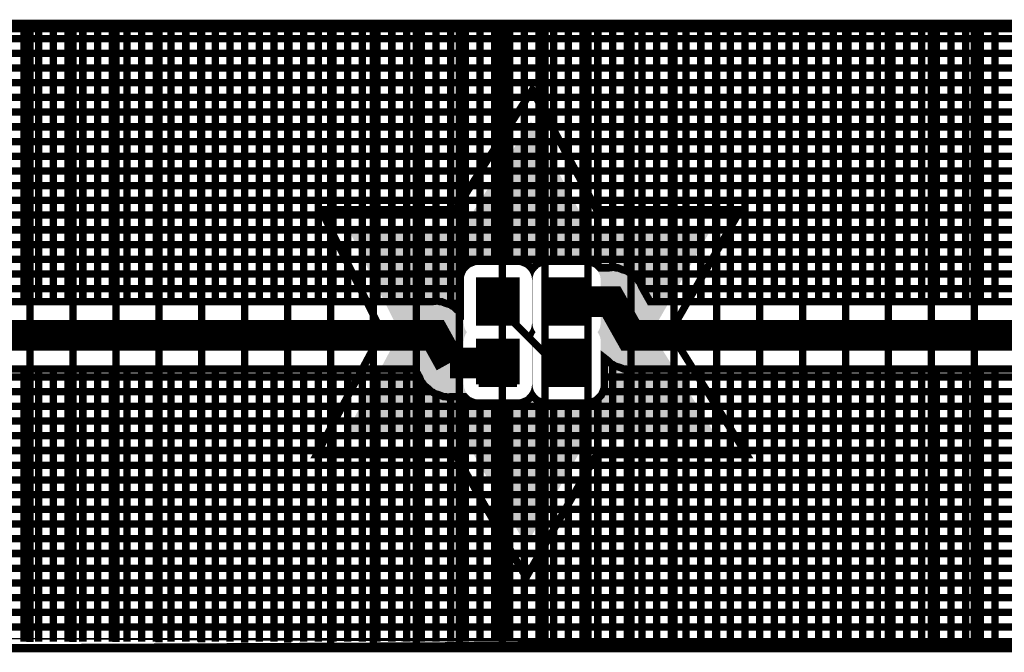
# Model space of a CAD drawing. Extents: x 0.4 to 16.2, y 0.4 to 3.5.
# Tile 16 of 29: x 8.8 to 10.4, y 0.4 to 1.4. Entities that reach past the tile are written whole.
import ezdxf

# ---------------------------------------------------------------- set-up
doc = ezdxf.new("R2010")
doc.units = 0
doc.layers.get('0').update_dxf_attribs({"linetype": 'CONTINUOUS'})
for name, color, linetype in [('2IN618_CMP', 7, 'CONTINUOUS'), ('2IN618_SOL', 4, 'CONTINUOUS'), ('2IN618_STC', 3, 'CONTINUOUS'), ('LAYER_6', 5, 'CONTINUOUS')]:
    doc.layers.add(name, color=color, linetype=linetype)

# ---------------------------------------------------------------- blocks, each defined once
blk = doc.blocks.new('RECTANGLE_1')
blk.add_solid([(0.0315, 0.0355), (0.0315, -0.0355), (-0.0315, 0.0355), (-0.0315, -0.0355)])

msp = doc.modelspace()

# ---------------------------------------------------------------- linework, layer by layer
at = {"layer": '2IN618_CMP'}
for points, const_width in [([(8.2883, 1.4212), (10.9063, 1.4212)], 0.012), ([(8.7683, 0.9762), (8.7683, 1.4212)], 0.012), ([(8.7923, 1.4212), (8.7923, 0.9762)], 0.012), ([(8.8163, 0.9762), (8.8163, 1.4212)], 0.012), ([(8.8403, 1.4212), (8.8403, 0.9762)], 0.012), ([(8.8643, 0.9762), (8.8643, 1.4212)], 0.012), ([(8.8883, 1.4212), (8.8883, 0.9762)], 0.012), ([(8.9123, 0.9762), (8.9123, 1.4212)], 0.012), ([(8.9363, 1.4212), (8.9363, 0.9762)], 0.012), ([(8.9603, 0.9762), (8.9603, 1.4212)], 0.012), ([(8.9843, 1.4212), (8.9843, 0.9762)], 0.012), ([(9.0083, 0.9762), (9.0083, 1.4212)], 0.012), ([(9.0323, 1.4212), (9.0323, 0.9762)], 0.012), ([(9.0563, 0.9762), (9.0563, 1.4212)], 0.012), ([(9.0803, 1.4212), (9.0803, 0.9762)], 0.012), ([(9.1043, 0.9762), (9.1043, 1.4212)], 0.012), ([(9.1283, 1.4212), (9.1283, 0.9762)], 0.012), ([(9.1523, 0.9762), (9.1523, 1.4212)], 0.012), ([(9.1763, 1.4212), (9.1763, 0.9762)], 0.012), ([(9.2003, 0.9762), (9.2003, 1.4212)], 0.012), ([(9.2243, 1.4212), (9.2243, 0.9762)], 0.012), ([(9.2483, 0.9762), (9.2483, 1.4212)], 0.012), ([(9.2723, 1.4212), (9.2723, 0.9762)], 0.012), ([(9.2963, 0.9762), (9.2963, 1.4212)], 0.012), ([(9.3203, 1.4212), (9.3203, 0.9762)], 0.012), ([(9.3443, 0.9762), (9.3443, 1.4212)], 0.012), ([(9.3683, 1.4212), (9.3683, 0.9762)], 0.012), ([(9.3923, 0.9762), (9.3923, 1.4212)], 0.012), ([(9.4163, 1.4212), (9.4163, 0.9762)], 0.012), ([(9.4403, 0.9768), (9.4403, 1.4212)], 0.012), ([(9.4643, 0.9707), (9.4643, 1.4212)], 0.012), ([(9.4883, 1.4212), (9.4883, 1.0326)], 0.012), ([(9.5123, 1.4212), (9.5123, 1.0417)], 0.012), ([(9.5363, 1.0417), (9.5363, 1.4212)], 0.012), ([(9.5603, 1.4212), (9.5603, 1.0417)], 0.012), ([(9.5843, 1.0394), (9.5843, 1.4212)], 0.012), ([(9.6083, 1.4212), (9.6083, 1.0385)], 0.012), ([(9.6323, 1.0417), (9.6323, 1.4212)], 0.012), ([(9.6563, 1.4212), (9.6563, 1.0417)], 0.012), ([(9.6803, 1.0417), (9.6803, 1.4212)], 0.012), ([(9.7043, 1.4212), (9.7043, 1.0346)], 0.012), ([(9.7283, 1.0318), (9.7283, 1.4212)], 0.012), ([(9.7523, 1.0257), (9.7523, 1.4212)], 0.012), ([(9.7763, 1.4212), (9.7763, 0.9995)], 0.012), ([(9.8003, 1.4212), (9.8003, 0.9762)], 0.012), ([(9.8243, 0.9762), (9.8243, 1.4212)], 0.012), ([(9.8483, 1.4212), (9.8483, 0.9762)], 0.012), ([(9.8723, 0.9762), (9.8723, 1.4212)], 0.012), ([(9.8963, 1.4212), (9.8963, 0.9762)], 0.012), ([(9.9203, 0.9762), (9.9203, 1.4212)], 0.012), ([(9.9443, 1.4212), (9.9443, 0.9762)], 0.012), ([(9.9683, 0.9762), (9.9683, 1.4212)], 0.012), ([(9.9923, 1.4212), (9.9923, 0.9762)], 0.012), ([(10.0163, 0.9762), (10.0163, 1.4212)], 0.012), ([(10.0403, 1.4212), (10.0403, 0.9762)], 0.012), ([(10.0643, 0.9762), (10.0643, 1.4212)], 0.012), ([(10.0883, 1.4212), (10.0883, 0.9762)], 0.012), ([(10.1123, 0.9762), (10.1123, 1.4212)], 0.012), ([(10.1363, 1.4212), (10.1363, 0.9762)], 0.012), ([(10.1603, 0.9762), (10.1603, 1.4212)], 0.012), ([(10.1843, 1.4212), (10.1843, 0.9762)], 0.012), ([(10.2083, 0.9762), (10.2083, 1.4212)], 0.012), ([(10.2323, 1.4212), (10.2323, 0.9762)], 0.012), ([(10.2563, 0.9762), (10.2563, 1.4212)], 0.012), ([(10.2803, 1.4212), (10.2803, 0.9762)], 0.012), ([(10.3043, 0.9762), (10.3043, 1.4212)], 0.012), ([(10.3283, 1.4212), (10.3283, 0.9762)], 0.012), ([(10.3523, 0.9762), (10.3523, 1.4212)], 0.012), ([(8.2883, 1.4052), (10.9063, 1.4052)], 0.012), ([(8.2883, 1.3812), (10.9063, 1.3812)], 0.012), ([(10.9063, 1.3572), (8.2883, 1.3572)], 0.012), ([(8.2883, 1.3332), (10.9063, 1.3332)], 0.012), ([(10.9063, 1.3092), (8.2883, 1.3092)], 0.012), ([(8.2883, 1.2852), (10.9063, 1.2852)], 0.012), ([(10.9063, 1.2612), (8.2883, 1.2612)], 0.012), ([(8.2883, 1.2372), (10.9063, 1.2372)], 0.012), ([(10.9063, 1.2132), (8.2883, 1.2132)], 0.012), ([(8.2883, 1.1892), (10.9063, 1.1892)], 0.012), ([(10.9063, 1.1652), (8.2883, 1.1652)], 0.012), ([(8.2883, 1.1412), (10.9063, 1.1412)], 0.012), ([(10.9063, 1.1172), (8.2883, 1.1172)], 0.012), ([(8.2883, 1.0932), (10.9063, 1.0932)], 0.012), ([(10.9063, 1.0692), (8.2883, 1.0692)], 0.012), ([(8.2883, 1.0452), (10.9063, 1.0452)], 0.012), ([(10.8264, 0.9762), (9.7894, 0.9762), (9.7758, 1.0003), (9.7729, 1.0073), (9.7705, 1.0097), (9.7688, 1.0127), (9.7628, 1.0174), (9.7574, 1.0228), (9.7543, 1.0241), (9.7516, 1.0262), (9.7442, 1.0282), (9.7372, 1.0312), (9.7338, 1.0312), (9.7305, 1.0321), (9.7229, 1.0312), (9.7077, 1.0312), (9.7017, 1.0371), (9.6907, 1.0417), (9.6158, 1.0417), (9.6048, 1.0371), (9.5973, 1.0296), (9.5898, 1.0371), (9.5787, 1.0417), (9.5038, 1.0417), (9.4928, 1.0371), (9.4844, 1.0286), (9.4798, 1.0176), (9.4798, 0.9584), (9.4749, 0.9623), (9.4694, 0.9678), (9.4664, 0.969), (9.4639, 0.971), (9.4564, 0.9732)], 0.012), ([(9.4813, 1.0212), (8.2883, 1.0212)], 0.012), ([(10.9063, 1.0212), (9.759, 1.0212)], 0.012), ([(8.2883, 0.9972), (9.4798, 0.9972)], 0.012), ([(10.8563, 0.9212), (9.7573, 0.9212), (9.7263, 0.9762), (9.6533, 0.9762)], 0.05), ([(9.7776, 0.9972), (10.9063, 0.9972)], 0.012), ([(9.4798, 0.9732), (9.4564, 0.9732), (9.4492, 0.9762), (9.446, 0.9762), (9.4429, 0.9771), (9.4351, 0.9762), (8.3681, 0.9762)], 0.012), ([(9.6533, 0.8762), (9.6383, 0.8712), (9.5383, 0.9712), (9.5413, 0.9762)], 0.012), ([(9.4633, 0.8762), (9.4383, 0.9212), (8.3383, 0.9212), (8.3383, 0.9172)], 0.05), ([(9.4633, 0.8762), (9.5413, 0.8762)], 0.05), ([(8.3681, 0.8662), (9.4059, 0.8662), (9.4137, 0.8522), (9.4166, 0.845), (9.4189, 0.8427), (9.4205, 0.8399), (9.4266, 0.835), (9.4321, 0.8295), (9.4351, 0.8283), (9.4376, 0.8263), (9.4451, 0.8241), (9.4523, 0.8212), (9.4556, 0.8212), (9.4587, 0.8203), (9.4664, 0.8212), (9.4869, 0.8212), (9.4928, 0.8152), (9.5038, 0.8107), (9.5787, 0.8107), (9.5898, 0.8152), (9.5973, 0.8227), (9.6048, 0.8152), (9.6158, 0.8107), (9.6907, 0.8107), (9.7017, 0.8152), (9.7102, 0.8237), (9.7147, 0.8347), (9.7147, 0.8846), (9.7207, 0.8799), (9.7261, 0.8745), (9.7293, 0.8732), (9.7319, 0.8711), (9.7393, 0.8691), (9.7463, 0.8662), (9.7497, 0.8662), (9.753, 0.8652), (9.7606, 0.8662), (10.8264, 0.8662)], 0.012), ([(8.7683, 0.4212), (8.7683, 0.8662)], 0.012), ([(8.7923, 0.8662), (8.7923, 0.4212)], 0.012), ([(8.8163, 0.4212), (8.8163, 0.8662)], 0.012), ([(8.8403, 0.8662), (8.8403, 0.4212)], 0.012), ([(8.8643, 0.4212), (8.8643, 0.8662)], 0.012), ([(8.8883, 0.8662), (8.8883, 0.4212)], 0.012), ([(8.9123, 0.4212), (8.9123, 0.8662)], 0.012), ([(8.9363, 0.8662), (8.9363, 0.4212)], 0.012), ([(8.9603, 0.4212), (8.9603, 0.8662)], 0.012), ([(8.9843, 0.8662), (8.9843, 0.4212)], 0.012), ([(9.0083, 0.4212), (9.0083, 0.8662)], 0.012), ([(9.0323, 0.8662), (9.0323, 0.4212)], 0.012), ([(9.0563, 0.4212), (9.0563, 0.8662)], 0.012), ([(9.0803, 0.8662), (9.0803, 0.4212)], 0.012), ([(9.1043, 0.4212), (9.1043, 0.8662)], 0.012), ([(9.1283, 0.8662), (9.1283, 0.4212)], 0.012), ([(9.1523, 0.4212), (9.1523, 0.8662)], 0.012), ([(9.1763, 0.8662), (9.1763, 0.4212)], 0.012), ([(9.2003, 0.4212), (9.2003, 0.8662)], 0.012), ([(9.2243, 0.8662), (9.2243, 0.4212)], 0.012), ([(9.2483, 0.4212), (9.2483, 0.8662)], 0.012), ([(9.2723, 0.8662), (9.2723, 0.4212)], 0.012), ([(9.2963, 0.4212), (9.2963, 0.8662)], 0.012), ([(9.3203, 0.8662), (9.3203, 0.4212)], 0.012), ([(9.3443, 0.4212), (9.3443, 0.8662)], 0.012), ([(9.3683, 0.8662), (9.3683, 0.4212)], 0.012), ([(9.3923, 0.8662), (9.3923, 0.4212)], 0.012), ([(9.7147, 0.8772), (9.7235, 0.8772)], 0.012), ([(9.7283, 0.8736), (9.7283, 0.4212)], 0.012), ([(9.7523, 0.4212), (9.7523, 0.8655)], 0.012), ([(9.7763, 0.8662), (9.7763, 0.4212)], 0.012), ([(9.8003, 0.4212), (9.8003, 0.8662)], 0.012), ([(9.8243, 0.8662), (9.8243, 0.4212)], 0.012), ([(9.8483, 0.4212), (9.8483, 0.8662)], 0.012), ([(9.8723, 0.8662), (9.8723, 0.4212)], 0.012), ([(9.8963, 0.4212), (9.8963, 0.8662)], 0.012), ([(9.9203, 0.8662), (9.9203, 0.4212)], 0.012), ([(9.9443, 0.4212), (9.9443, 0.8662)], 0.012), ([(9.9683, 0.8662), (9.9683, 0.4212)], 0.012), ([(9.9923, 0.4212), (9.9923, 0.8662)], 0.012), ([(10.0163, 0.8662), (10.0163, 0.4212)], 0.012), ([(10.0403, 0.4212), (10.0403, 0.8662)], 0.012), ([(10.0643, 0.8662), (10.0643, 0.4212)], 0.012), ([(10.0883, 0.4212), (10.0883, 0.8662)], 0.012), ([(10.1123, 0.8662), (10.1123, 0.4212)], 0.012), ([(10.1363, 0.4212), (10.1363, 0.8662)], 0.012), ([(10.1603, 0.8662), (10.1603, 0.4212)], 0.012), ([(10.1843, 0.4212), (10.1843, 0.8662)], 0.012), ([(10.2083, 0.8662), (10.2083, 0.4212)], 0.012), ([(10.2323, 0.4212), (10.2323, 0.8662)], 0.012), ([(10.2563, 0.8662), (10.2563, 0.4212)], 0.012), ([(10.2803, 0.4212), (10.2803, 0.8662)], 0.012), ([(10.3043, 0.8662), (10.3043, 0.4212)], 0.012), ([(10.3283, 0.4212), (10.3283, 0.8662)], 0.012), ([(10.3523, 0.8662), (10.3523, 0.4212)], 0.012), ([(9.4131, 0.8532), (8.2883, 0.8532)], 0.012), ([(9.4163, 0.4212), (9.4163, 0.8459)], 0.012), ([(10.9063, 0.8532), (9.7147, 0.8532)], 0.012), ([(9.433, 0.8292), (8.2883, 0.8292)], 0.012), ([(9.7124, 0.8292), (10.9063, 0.8292)], 0.012), ([(9.4403, 0.4212), (9.4403, 0.8255)], 0.012), ([(9.4643, 0.4212), (9.4643, 0.8209)], 0.012), ([(9.4883, 0.8198), (9.4883, 0.4212)], 0.012), ([(9.6083, 0.4212), (9.6083, 0.8138)], 0.012), ([(9.7043, 0.4212), (9.7043, 0.8178)], 0.012), ([(8.2883, 0.8052), (10.9063, 0.8052)], 0.012), ([(9.5123, 0.4212), (9.5123, 0.8107)], 0.012), ([(9.5363, 0.8107), (9.5363, 0.4212)], 0.012), ([(9.5603, 0.4212), (9.5603, 0.8107)], 0.012), ([(9.5843, 0.813), (9.5843, 0.4212)], 0.012), ([(9.6323, 0.8107), (9.6323, 0.4212)], 0.012), ([(9.6563, 0.4212), (9.6563, 0.8107)], 0.012), ([(9.6803, 0.8107), (9.6803, 0.4212)], 0.012), ([(10.9063, 0.7812), (8.2883, 0.7812)], 0.012), ([(8.2883, 0.7572), (10.9063, 0.7572)], 0.012), ([(10.9063, 0.7332), (8.2883, 0.7332)], 0.012), ([(8.2883, 0.7092), (10.9063, 0.7092)], 0.012), ([(10.9063, 0.6852), (8.2883, 0.6852)], 0.012), ([(8.2883, 0.6612), (10.9063, 0.6612)], 0.012), ([(10.9063, 0.6372), (8.2883, 0.6372)], 0.012), ([(8.2883, 0.6132), (10.9063, 0.6132)], 0.012), ([(10.9063, 0.5892), (8.2883, 0.5892)], 0.012), ([(8.2883, 0.5652), (10.9063, 0.5652)], 0.012), ([(10.9063, 0.5412), (8.2883, 0.5412)], 0.012), ([(8.2883, 0.5172), (10.9063, 0.5172)], 0.012), ([(10.9063, 0.4932), (8.2883, 0.4932)], 0.012), ([(8.2883, 0.4692), (10.9063, 0.4692)], 0.012), ([(10.9063, 0.4452), (8.2883, 0.4452)], 0.012), ([(8.2883, 0.4212), (10.9063, 0.4212), (8.2883, 0.4212)], 0.012)]:
    msp.add_lwpolyline(points, dxfattribs=dict(at, const_width=const_width))
at = {"layer": '2IN618_SOL', "const_width": 0.012}
for points in [[(8.7783, 1.421), (8.7783, 0.421)], [(8.8483, 0.4208), (8.8483, 1.4208)], [(8.9183, 1.4206), (8.9183, 0.4206)], [(8.9883, 0.4204), (8.9883, 1.4204)], [(9.0583, 1.4202), (9.0583, 0.4202)], [(9.1283, 0.42), (9.1283, 1.42)], [(9.1983, 1.4198), (9.1983, 0.4198)], [(9.2683, 0.4196), (9.2683, 1.4196)], [(9.3383, 1.4194), (9.3383, 0.4194)], [(9.4083, 0.4192), (9.4083, 1.4192)], [(9.4783, 1.419), (9.4783, 0.419)], [(9.5483, 0.4188), (9.5483, 1.4188)], [(9.6183, 1.4185), (9.6183, 0.4185)], [(9.6883, 0.4183), (9.6883, 1.4183)], [(9.7583, 1.4181), (9.7583, 0.4181)], [(9.8283, 0.4179), (9.8283, 1.4179)], [(9.8983, 1.4177), (9.8983, 0.4177)], [(9.9683, 0.4175), (9.9683, 1.4175)], [(10.0383, 1.4173), (10.0383, 0.4173)], [(10.1083, 0.4171), (10.1083, 1.4171)], [(10.1783, 1.4169), (10.1783, 0.4169)], [(10.2483, 0.4167), (10.2483, 1.4167)], [(10.3183, 1.4165), (10.3183, 0.4165)]]:
    msp.add_lwpolyline(points, dxfattribs=at)
at = {"layer": '2IN618_STC'}
for points, const_width in [([(9.2453, 0.7262), (9.3523, 0.9262), (9.2523, 1.1262), (9.4723, 1.1262), (9.5973, 1.3212), (9.7023, 1.1262), (9.9373, 1.1262), (9.8223, 0.9262), (9.9473, 0.7262), (9.7023, 0.7262), (9.5873, 0.5262), (9.4723, 0.7262), (9.2453, 0.7262)], 0.012), ([(9.5726, 0.9409), (9.51, 0.9409), (9.51, 1.0115), (9.5726, 1.0115), (9.5726, 0.9409)], 0.0085), ([(9.51, 1.0081), (9.5726, 1.0081)], 0.0085), ([(9.6846, 0.9409), (9.622, 0.9409), (9.622, 1.0115), (9.6846, 1.0115), (9.6846, 0.9409)], 0.0085), ([(9.622, 1.0081), (9.6846, 1.0081)], 0.0085), ([(9.5726, 0.9997), (9.51, 0.9997)], 0.0085), ([(9.6846, 0.9997), (9.622, 0.9997)], 0.0085), ([(9.51, 0.9913), (9.5726, 0.9913)], 0.0085), ([(9.5726, 0.9829), (9.51, 0.9829)], 0.0085), ([(9.622, 0.9913), (9.6846, 0.9913)], 0.0085), ([(9.6846, 0.9829), (9.622, 0.9829)], 0.0085), ([(9.51, 0.9745), (9.5726, 0.9745)], 0.0085), ([(9.5726, 0.9661), (9.51, 0.9661)], 0.0085), ([(9.622, 0.9745), (9.6846, 0.9745)], 0.0085), ([(9.6846, 0.9661), (9.622, 0.9661)], 0.0085), ([(9.51, 0.9577), (9.5726, 0.9577)], 0.0085), ([(9.5726, 0.9493), (9.51, 0.9493)], 0.0085), ([(9.622, 0.9577), (9.6846, 0.9577)], 0.0085), ([(9.6846, 0.9493), (9.622, 0.9493)], 0.0085), ([(9.51, 0.8409), (9.51, 0.9115), (9.5726, 0.9115), (9.5726, 0.8409)], 0.0085), ([(9.622, 0.8409), (9.622, 0.9115), (9.6846, 0.9115), (9.6846, 0.8409)], 0.0085), ([(9.51, 0.9081), (9.5726, 0.9081)], 0.0085), ([(9.5726, 0.8997), (9.51, 0.8997)], 0.0085), ([(9.622, 0.9081), (9.6846, 0.9081)], 0.0085), ([(9.6846, 0.8997), (9.622, 0.8997)], 0.0085), ([(9.51, 0.8913), (9.5726, 0.8913)], 0.0085), ([(9.5726, 0.8829), (9.51, 0.8829)], 0.0085), ([(9.622, 0.8913), (9.6846, 0.8913)], 0.0085), ([(9.6846, 0.8829), (9.622, 0.8829)], 0.0085), ([(9.51, 0.8745), (9.5726, 0.8745)], 0.0085), ([(9.5726, 0.8661), (9.51, 0.8661)], 0.0085), ([(9.622, 0.8745), (9.6846, 0.8745)], 0.0085), ([(9.6846, 0.8661), (9.622, 0.8661)], 0.0085), ([(9.51, 0.8577), (9.5726, 0.8577)], 0.0085), ([(9.5726, 0.8493), (9.51, 0.8493)], 0.0085), ([(9.622, 0.8577), (9.6846, 0.8577)], 0.0085), ([(9.6846, 0.8493), (9.622, 0.8493)], 0.0085), ([(9.51, 0.8409), (9.5726, 0.8409)], 0.0085), ([(9.622, 0.8409), (9.6846, 0.8409)], 0.0085)]:
    msp.add_lwpolyline(points, dxfattribs=dict(at, const_width=const_width))
for points in [[(9.4953, 1.1139), (9.5954, 1.27), (9.6794, 1.1139), (9.5954, 1.27)], [(9.4892, 1.1066), (9.4942, 1.1122), (9.6852, 1.1066), (9.6808, 1.1122)], [(9.4942, 1.1122), (9.4953, 1.1139), (9.6808, 1.1122), (9.6794, 1.1139)], [(9.3266, 1.0357), (9.2944, 1.1002), (9.8553, 1.0357), (9.8924, 1.1002)], [(9.4723, 1.1002), (9.4808, 1.1016), (9.7023, 1.1002), (9.6944, 1.1016)], [(9.4808, 1.1016), (9.4812, 1.1019), (9.6944, 1.1016), (9.6932, 1.1019)], [(9.4812, 1.1019), (9.4884, 1.1058), (9.6932, 1.1019), (9.6866, 1.1058)], [(9.4884, 1.1058), (9.4892, 1.1066), (9.6866, 1.1058), (9.6852, 1.1066)], [(9.3267, 1.0356), (9.3266, 1.0357), (9.5069, 1.0356), (9.51, 1.0357)], [(9.327, 1.035), (9.3267, 1.0356), (9.5038, 1.035), (9.5069, 1.0356)], [(9.3275, 1.034), (9.327, 1.035), (9.5009, 1.034), (9.5038, 1.035)], [(9.3282, 1.0326), (9.3275, 1.034), (9.4981, 1.0326), (9.5009, 1.034)], [(9.329, 1.0309), (9.3282, 1.0326), (9.4955, 1.0309), (9.4981, 1.0326)], [(9.33, 1.0289), (9.329, 1.0309), (9.4931, 1.0289), (9.4955, 1.0309)], [(9.3312, 1.0266), (9.33, 1.0289), (9.491, 1.0266), (9.4931, 1.0289)], [(9.5733, 1.0357), (9.5726, 1.0357), (9.6218, 1.0357), (9.622, 1.0357)], [(9.5753, 1.0356), (9.5733, 1.0357), (9.6189, 1.0356), (9.6218, 1.0357)], [(9.5764, 1.0354), (9.5753, 1.0356), (9.6184, 1.0354), (9.6189, 1.0356)], [(9.5786, 1.035), (9.5764, 1.0354), (9.6158, 1.035), (9.6184, 1.0354)], [(9.5794, 1.0348), (9.5786, 1.035), (9.6153, 1.0348), (9.6158, 1.035)], [(9.5816, 1.034), (9.5794, 1.0348), (9.6129, 1.034), (9.6153, 1.0348)], [(9.5824, 1.0337), (9.5816, 1.034), (9.6123, 1.0337), (9.6129, 1.034)], [(9.5844, 1.0326), (9.5824, 1.0337), (9.6101, 1.0326), (9.6123, 1.0337)], [(9.5851, 1.0323), (9.5844, 1.0326), (9.6095, 1.0323), (9.6101, 1.0326)], [(9.5871, 1.0309), (9.5851, 1.0323), (9.6075, 1.0309), (9.6095, 1.0323)], [(9.5877, 1.0305), (9.5871, 1.0309), (9.607, 1.0305), (9.6075, 1.0309)], [(9.5894, 1.0289), (9.5877, 1.0305), (9.6051, 1.0289), (9.607, 1.0305)], [(9.59, 1.0284), (9.5894, 1.0289), (9.6047, 1.0284), (9.6051, 1.0289)], [(9.5915, 1.0266), (9.59, 1.0284), (9.603, 1.0266), (9.6047, 1.0284)], [(9.6884, 1.0354), (9.6853, 1.0357), (9.8551, 1.0354), (9.8553, 1.0357)], [(9.6914, 1.0348), (9.6884, 1.0354), (9.8547, 1.0348), (9.8551, 1.0354)], [(9.6944, 1.0337), (9.6914, 1.0348), (9.8541, 1.0337), (9.8547, 1.0348)], [(9.6971, 1.0323), (9.6944, 1.0337), (9.8533, 1.0323), (9.8541, 1.0337)], [(9.6997, 1.0305), (9.6971, 1.0323), (9.8523, 1.0305), (9.8533, 1.0323)], [(9.702, 1.0284), (9.6997, 1.0305), (9.8511, 1.0284), (9.8523, 1.0305)], [(9.704, 1.026), (9.702, 1.0284), (9.8497, 1.026), (9.8511, 1.0284)], [(9.3325, 1.024), (9.3312, 1.0266), (9.4892, 1.024), (9.491, 1.0266)], [(9.3338, 1.0213), (9.3325, 1.024), (9.4878, 1.0213), (9.4892, 1.024)], [(9.3353, 1.0183), (9.3338, 1.0213), (9.4867, 1.0183), (9.4878, 1.0213)], [(9.3368, 1.0153), (9.3353, 1.0183), (9.4861, 1.0153), (9.4867, 1.0183)], [(9.3384, 1.0122), (9.3368, 1.0153), (9.4858, 1.0122), (9.4861, 1.0153)], [(9.3387, 1.0115), (9.3384, 1.0122), (9.4857, 1.0115), (9.4858, 1.0122)], [(9.592, 1.026), (9.5915, 1.0266), (9.6026, 1.026), (9.603, 1.0266)], [(9.5933, 1.024), (9.592, 1.026), (9.6012, 1.024), (9.6026, 1.026)], [(9.5937, 1.0234), (9.5933, 1.024), (9.6009, 1.0234), (9.6012, 1.024)], [(9.5948, 1.0213), (9.5937, 1.0234), (9.5998, 1.0213), (9.6009, 1.0234)], [(9.5951, 1.0206), (9.5948, 1.0213), (9.5996, 1.0206), (9.5998, 1.0213)], [(9.5958, 1.0183), (9.5951, 1.0206), (9.5987, 1.0183), (9.5996, 1.0206)], [(9.5961, 1.0177), (9.5958, 1.0183), (9.5986, 1.0177), (9.5987, 1.0183)], [(9.5965, 1.0153), (9.5961, 1.0177), (9.5981, 1.0153), (9.5986, 1.0177)], [(9.5967, 1.0146), (9.5965, 1.0153), (9.598, 1.0146), (9.5981, 1.0153)], [(9.5968, 1.0122), (9.5967, 1.0146), (9.5978, 1.0122), (9.598, 1.0146)], [(9.5968, 1.0115), (9.5968, 1.0122), (9.5977, 1.0115), (9.5978, 1.0122)], [(9.7057, 1.0234), (9.704, 1.026), (9.8482, 1.0234), (9.8497, 1.026)], [(9.7071, 1.0206), (9.7057, 1.0234), (9.8466, 1.0206), (9.8482, 1.0234)], [(9.7081, 1.0177), (9.7071, 1.0206), (9.8449, 1.0177), (9.8466, 1.0206)], [(9.7087, 1.0146), (9.7081, 1.0177), (9.8431, 1.0146), (9.8449, 1.0177)], [(9.7088, 1.0115), (9.7087, 1.0146), (9.8414, 1.0115), (9.8431, 1.0146)], [(9.374, 0.9409), (9.3387, 1.0115), (9.4857, 0.9409), (9.4857, 1.0115)], [(9.5968, 1.0081), (9.5968, 1.0115), (9.5977, 1.0081), (9.5977, 1.0115)], [(9.5968, 0.9997), (9.5968, 1.0081), (9.5977, 0.9997), (9.5977, 1.0081)], [(9.5968, 0.9913), (9.5968, 0.9997), (9.5977, 0.9913), (9.5977, 0.9997)], [(9.7088, 1.0081), (9.7088, 1.0115), (9.8394, 1.0081), (9.8413, 1.0115)], [(9.7088, 1.0115), (9.7088, 1.0115), (9.8413, 1.0115), (9.8414, 1.0115)], [(9.7088, 0.9997), (9.7088, 1.0081), (9.8346, 0.9997), (9.8394, 1.0081)], [(9.7088, 0.9913), (9.7088, 0.9997), (9.8297, 0.9913), (9.8346, 0.9997)], [(9.5968, 0.9829), (9.5968, 0.9913), (9.5977, 0.9829), (9.5977, 0.9913)], [(9.5968, 0.9745), (9.5968, 0.9829), (9.5977, 0.9745), (9.5977, 0.9829)], [(9.7088, 0.9829), (9.7088, 0.9913), (9.8249, 0.9829), (9.8297, 0.9913)], [(9.7088, 0.9745), (9.7088, 0.9829), (9.8201, 0.9745), (9.8249, 0.9829)], [(9.5968, 0.9661), (9.5968, 0.9745), (9.5977, 0.9661), (9.5977, 0.9745)], [(9.5968, 0.9577), (9.5968, 0.9661), (9.5977, 0.9577), (9.5977, 0.9661)], [(9.7088, 0.9661), (9.7088, 0.9745), (9.8153, 0.9661), (9.8201, 0.9745)], [(9.7088, 0.9577), (9.7088, 0.9661), (9.8104, 0.9577), (9.8152, 0.9661)], [(9.7088, 0.9661), (9.7088, 0.9661), (9.8152, 0.9661), (9.8153, 0.9661)], [(9.5968, 0.9493), (9.5968, 0.9577), (9.5977, 0.9493), (9.5977, 0.9577)], [(9.5968, 0.9409), (9.5968, 0.9493), (9.5977, 0.9409), (9.5977, 0.9493)], [(9.7088, 0.9493), (9.7088, 0.9577), (9.8056, 0.9493), (9.8104, 0.9577)], [(9.7088, 0.9409), (9.7088, 0.9493), (9.8008, 0.9409), (9.8056, 0.9493)], [(9.3756, 0.9378), (9.374, 0.9409), (9.4859, 0.9378), (9.4857, 0.9409)], [(9.3765, 0.9347), (9.3756, 0.9378), (9.4865, 0.9347), (9.4859, 0.9378)], [(9.3775, 0.9318), (9.3765, 0.9347), (9.4875, 0.9318), (9.4865, 0.9347)], [(9.378, 0.93), (9.3775, 0.9318), (9.4884, 0.93), (9.4875, 0.9318)], [(9.5937, 0.929), (9.595, 0.9316), (9.6009, 0.929), (9.5996, 0.9316)], [(9.595, 0.9316), (9.5951, 0.9318), (9.5996, 0.9316), (9.5995, 0.9318)], [(9.5951, 0.9318), (9.596, 0.9345), (9.5995, 0.9318), (9.5986, 0.9345)], [(9.596, 0.9347), (9.5966, 0.9376), (9.5985, 0.9347), (9.598, 0.9376)], [(9.596, 0.9345), (9.596, 0.9347), (9.5986, 0.9345), (9.5985, 0.9347)], [(9.5966, 0.9378), (9.5968, 0.9409), (9.5979, 0.9378), (9.5977, 0.9409)], [(9.5966, 0.9376), (9.5966, 0.9378), (9.598, 0.9376), (9.5979, 0.9378)], [(9.7064, 0.9304), (9.707, 0.9316), (9.7966, 0.9304), (9.7971, 0.9316)], [(9.707, 0.9316), (9.708, 0.9345), (9.7971, 0.9316), (9.7981, 0.9345)], [(9.708, 0.9345), (9.7086, 0.9376), (9.7981, 0.9345), (9.7992, 0.9376)], [(9.7086, 0.9376), (9.7087, 0.9392), (9.7992, 0.9376), (9.7998, 0.9392)], [(9.7087, 0.9392), (9.7088, 0.9409), (9.7998, 0.9392), (9.8008, 0.9409)], [(9.3755, 0.9148), (9.3766, 0.9179), (9.486, 0.9148), (9.4866, 0.9179)], [(9.3766, 0.9179), (9.3776, 0.9208), (9.4866, 0.9179), (9.4876, 0.9208)], [(9.3776, 0.9208), (9.3779, 0.9217), (9.4876, 0.9208), (9.4881, 0.9217)], [(9.3779, 0.9236), (9.378, 0.9262), (9.489, 0.9236), (9.4907, 0.9262)], [(9.3779, 0.9217), (9.3779, 0.9236), (9.4881, 0.9217), (9.489, 0.9236)], [(9.378, 0.929), (9.378, 0.93), (9.4889, 0.929), (9.4884, 0.93)], [(9.378, 0.9262), (9.378, 0.929), (9.4907, 0.9262), (9.4889, 0.929)], [(9.5919, 0.9262), (9.5936, 0.9288), (9.6027, 0.9262), (9.601, 0.9288)], [(9.5936, 0.9236), (9.5919, 0.9262), (9.601, 0.9236), (9.6027, 0.9262)], [(9.5936, 0.9288), (9.5937, 0.929), (9.601, 0.9288), (9.6009, 0.929)], [(9.5937, 0.9234), (9.5936, 0.9236), (9.6009, 0.9234), (9.601, 0.9236)], [(9.595, 0.9208), (9.5937, 0.9234), (9.5996, 0.9208), (9.6009, 0.9234)], [(9.5951, 0.9206), (9.595, 0.9208), (9.5995, 0.9206), (9.5996, 0.9208)], [(9.596, 0.9179), (9.5951, 0.9206), (9.5986, 0.9179), (9.5995, 0.9206)], [(9.5961, 0.9177), (9.596, 0.9179), (9.5986, 0.9177), (9.5986, 0.9179)], [(9.5966, 0.9148), (9.5961, 0.9177), (9.598, 0.9148), (9.5986, 0.9177)], [(9.7039, 0.9262), (9.7056, 0.9288), (9.7967, 0.9262), (9.7967, 0.9288)], [(9.7057, 0.9234), (9.7039, 0.9262), (9.7968, 0.9234), (9.7967, 0.9262)], [(9.7056, 0.9288), (9.7064, 0.9304), (9.7967, 0.9288), (9.7966, 0.9304)], [(9.7069, 0.9211), (9.7057, 0.9234), (9.7968, 0.9211), (9.7968, 0.9234)], [(9.7071, 0.9206), (9.7069, 0.9211), (9.797, 0.9206), (9.7968, 0.9211)], [(9.7081, 0.9177), (9.7071, 0.9206), (9.7982, 0.9177), (9.797, 0.9206)], [(9.7087, 0.9146), (9.7081, 0.9177), (9.7994, 0.9146), (9.7982, 0.9177)], [(9.3362, 0.8409), (9.3739, 0.9115), (9.4857, 0.8409), (9.4857, 0.9115)], [(9.3739, 0.9115), (9.3752, 0.9139), (9.4857, 0.9115), (9.4859, 0.9139)], [(9.3752, 0.9139), (9.3755, 0.9148), (9.4859, 0.9139), (9.486, 0.9148)], [(9.5967, 0.9146), (9.5966, 0.9148), (9.598, 0.9146), (9.598, 0.9148)], [(9.5968, 0.9115), (9.5967, 0.9146), (9.5977, 0.9115), (9.598, 0.9146)], [(9.5968, 0.9081), (9.5968, 0.9115), (9.5977, 0.9081), (9.5977, 0.9115)], [(9.5968, 0.8997), (9.5968, 0.9081), (9.5977, 0.8997), (9.5977, 0.9081)], [(9.5968, 0.8913), (9.5968, 0.8997), (9.5977, 0.8913), (9.5977, 0.8997)], [(9.7088, 0.9124), (9.7087, 0.9146), (9.8003, 0.9124), (9.7994, 0.9146)], [(9.7088, 0.9115), (9.7088, 0.9124), (9.8008, 0.9115), (9.8003, 0.9124)], [(9.7088, 0.9081), (9.7088, 0.9115), (9.803, 0.9081), (9.8008, 0.9115)], [(9.7088, 0.8997), (9.7088, 0.9081), (9.8082, 0.8997), (9.803, 0.9081)], [(9.7088, 0.8913), (9.7088, 0.8997), (9.8134, 0.8913), (9.8082, 0.8997)], [(9.5968, 0.8829), (9.5968, 0.8913), (9.5977, 0.8829), (9.5977, 0.8913)], [(9.7088, 0.8829), (9.7088, 0.8913), (9.8187, 0.8829), (9.8135, 0.8913)], [(9.7088, 0.8913), (9.7088, 0.8913), (9.8135, 0.8913), (9.8134, 0.8913)], [(9.5968, 0.8745), (9.5968, 0.8829), (9.5977, 0.8745), (9.5977, 0.8829)], [(9.5968, 0.8661), (9.5968, 0.8745), (9.5977, 0.8661), (9.5977, 0.8745)], [(9.7088, 0.8745), (9.7088, 0.8829), (9.8239, 0.8745), (9.8187, 0.8829)], [(9.7088, 0.8661), (9.7088, 0.8745), (9.8292, 0.8661), (9.824, 0.8745)], [(9.7088, 0.8745), (9.7088, 0.8745), (9.824, 0.8745), (9.8239, 0.8745)], [(9.5968, 0.8577), (9.5968, 0.8661), (9.5977, 0.8577), (9.5977, 0.8661)], [(9.5968, 0.8493), (9.5968, 0.8577), (9.5977, 0.8493), (9.5977, 0.8577)], [(9.7088, 0.8577), (9.7088, 0.8661), (9.8344, 0.8577), (9.8292, 0.8661)], [(9.7088, 0.8493), (9.7088, 0.8577), (9.8397, 0.8493), (9.8345, 0.8577)], [(9.7088, 0.8577), (9.7088, 0.8577), (9.8345, 0.8577), (9.8344, 0.8577)], [(9.3329, 0.8347), (9.3345, 0.8378), (9.4865, 0.8347), (9.4859, 0.8378)], [(9.3345, 0.8378), (9.3362, 0.8409), (9.4859, 0.8378), (9.4857, 0.8409)], [(9.596, 0.8347), (9.5965, 0.8371), (9.5985, 0.8347), (9.5981, 0.8371)], [(9.5965, 0.8371), (9.5966, 0.8378), (9.5981, 0.8371), (9.5979, 0.8378)], [(9.5966, 0.8378), (9.5968, 0.8402), (9.5979, 0.8378), (9.5978, 0.8402)], [(9.5968, 0.8409), (9.5968, 0.8493), (9.5977, 0.8409), (9.5977, 0.8493)], [(9.5968, 0.8402), (9.5968, 0.8409), (9.5978, 0.8402), (9.5977, 0.8409)], [(9.7079, 0.8341), (9.7085, 0.8371), (9.8492, 0.8341), (9.8473, 0.8371)], [(9.7085, 0.8371), (9.7088, 0.8402), (9.8473, 0.8371), (9.8454, 0.8402)], [(9.7088, 0.8409), (9.7088, 0.8493), (9.8449, 0.8409), (9.8397, 0.8493)], [(9.7088, 0.8402), (9.7088, 0.8409), (9.8454, 0.8402), (9.845, 0.8409)], [(9.7088, 0.8409), (9.7088, 0.8409), (9.845, 0.8409), (9.8449, 0.8409)], [(9.3243, 0.8187), (9.325, 0.8201), (9.5002, 0.8187), (9.4975, 0.8201)], [(9.325, 0.8201), (9.326, 0.8219), (9.4975, 0.8201), (9.4949, 0.8219)], [(9.326, 0.8219), (9.3271, 0.824), (9.4949, 0.8219), (9.4926, 0.824)], [(9.3271, 0.824), (9.3284, 0.8264), (9.4926, 0.824), (9.4906, 0.8264)], [(9.3284, 0.8264), (9.3298, 0.829), (9.4906, 0.8264), (9.4889, 0.829)], [(9.3298, 0.829), (9.3313, 0.8318), (9.4889, 0.829), (9.4875, 0.8318)], [(9.3313, 0.8318), (9.3329, 0.8347), (9.4875, 0.8318), (9.4865, 0.8347)], [(9.5823, 0.8187), (9.5845, 0.8198), (9.6122, 0.8187), (9.6102, 0.8198)], [(9.5845, 0.8198), (9.5851, 0.8201), (9.6102, 0.8198), (9.6095, 0.8201)], [(9.5851, 0.8201), (9.5871, 0.8215), (9.6095, 0.8201), (9.6075, 0.8215)], [(9.5871, 0.8215), (9.5876, 0.8219), (9.6075, 0.8215), (9.6069, 0.8219)], [(9.5876, 0.8219), (9.5895, 0.8235), (9.6069, 0.8219), (9.6052, 0.8235)], [(9.5895, 0.8235), (9.5899, 0.824), (9.6052, 0.8235), (9.6046, 0.824)], [(9.5899, 0.824), (9.5916, 0.8258), (9.6046, 0.824), (9.6031, 0.8258)], [(9.5916, 0.8258), (9.592, 0.8264), (9.6031, 0.8258), (9.6026, 0.8264)], [(9.592, 0.8264), (9.5934, 0.8284), (9.6026, 0.8264), (9.6013, 0.8284)], [(9.5934, 0.8284), (9.5937, 0.829), (9.6013, 0.8284), (9.6009, 0.829)], [(9.5937, 0.829), (9.5948, 0.8311), (9.6009, 0.829), (9.5998, 0.8311)], [(9.5948, 0.8311), (9.595, 0.8318), (9.5998, 0.8311), (9.5995, 0.8318)], [(9.595, 0.8318), (9.5959, 0.8341), (9.5995, 0.8318), (9.5988, 0.8341)], [(9.5959, 0.8341), (9.596, 0.8347), (9.5988, 0.8341), (9.5985, 0.8347)], [(9.6937, 0.8184), (9.6965, 0.8198), (9.859, 0.8184), (9.8582, 0.8198)], [(9.6965, 0.8198), (9.6991, 0.8215), (9.8582, 0.8198), (9.8571, 0.8215)], [(9.6991, 0.8215), (9.7015, 0.8235), (9.8571, 0.8215), (9.8558, 0.8235)], [(9.7015, 0.8235), (9.7036, 0.8258), (9.8558, 0.8235), (9.8544, 0.8258)], [(9.7036, 0.8258), (9.7054, 0.8284), (9.8544, 0.8258), (9.8528, 0.8284)], [(9.7054, 0.8284), (9.7068, 0.8311), (9.8528, 0.8284), (9.8511, 0.8311)], [(9.7068, 0.8311), (9.7079, 0.8341), (9.8511, 0.8311), (9.8492, 0.8341)], [(9.2887, 0.7522), (9.3232, 0.8166), (9.9004, 0.7522), (9.8601, 0.8166)], [(9.3232, 0.8167), (9.3233, 0.817), (9.5093, 0.8167), (9.5062, 0.817)], [(9.3232, 0.8166), (9.3232, 0.8167), (9.51, 0.8166), (9.5093, 0.8167)], [(9.3233, 0.817), (9.3237, 0.8176), (9.5062, 0.817), (9.5032, 0.8176)], [(9.3237, 0.8176), (9.3243, 0.8187), (9.5032, 0.8176), (9.5002, 0.8187)], [(9.5726, 0.8166), (9.5728, 0.8167), (9.622, 0.8166), (9.6213, 0.8167)], [(9.5728, 0.8167), (9.5757, 0.8168), (9.6213, 0.8167), (9.6193, 0.8168)], [(9.5757, 0.8168), (9.5762, 0.817), (9.6193, 0.8168), (9.6182, 0.817)], [(9.5762, 0.817), (9.5788, 0.8174), (9.6182, 0.817), (9.616, 0.8174)], [(9.5788, 0.8174), (9.5793, 0.8176), (9.616, 0.8174), (9.6152, 0.8176)], [(9.5793, 0.8176), (9.5817, 0.8184), (9.6152, 0.8176), (9.613, 0.8184)], [(9.5817, 0.8184), (9.5823, 0.8187), (9.613, 0.8184), (9.6122, 0.8187)], [(9.6846, 0.8166), (9.6877, 0.8168), (9.8601, 0.8166), (9.86, 0.8168)], [(9.6877, 0.8168), (9.6908, 0.8174), (9.86, 0.8168), (9.8596, 0.8174)], [(9.6908, 0.8174), (9.6937, 0.8184), (9.8596, 0.8174), (9.859, 0.8184)], [(9.4812, 0.7506), (9.4723, 0.7522), (9.6934, 0.7506), (9.7023, 0.7522)], [(9.489, 0.7461), (9.4812, 0.7506), (9.6856, 0.7461), (9.6934, 0.7506)], [(9.4948, 0.7392), (9.489, 0.7461), (9.6798, 0.7392), (9.6856, 0.7461)], [(9.5873, 0.5784), (9.4948, 0.7392), (9.5873, 0.5784), (9.6798, 0.7392)]]:
    msp.add_solid(points, dxfattribs=at)
at = {"layer": 'LAYER_6', "const_width": 0.012}
msp.add_lwpolyline([(0.42, 0.41), (16.15, 0.41), (16.15, 1.43), (0.42, 1.43), (0.42, 0.41)], dxfattribs=at)

# ---------------------------------------------------------------- block references
at = {"layer": '2IN618_CMP'}
for p in [(9.5413, 0.9762), (9.6533, 0.9762), (9.5413, 0.8762), (9.6533, 0.8762)]:
    msp.add_blockref('RECTANGLE_1', p, dxfattribs=at)

doc.saveas('drawing.dxf')
